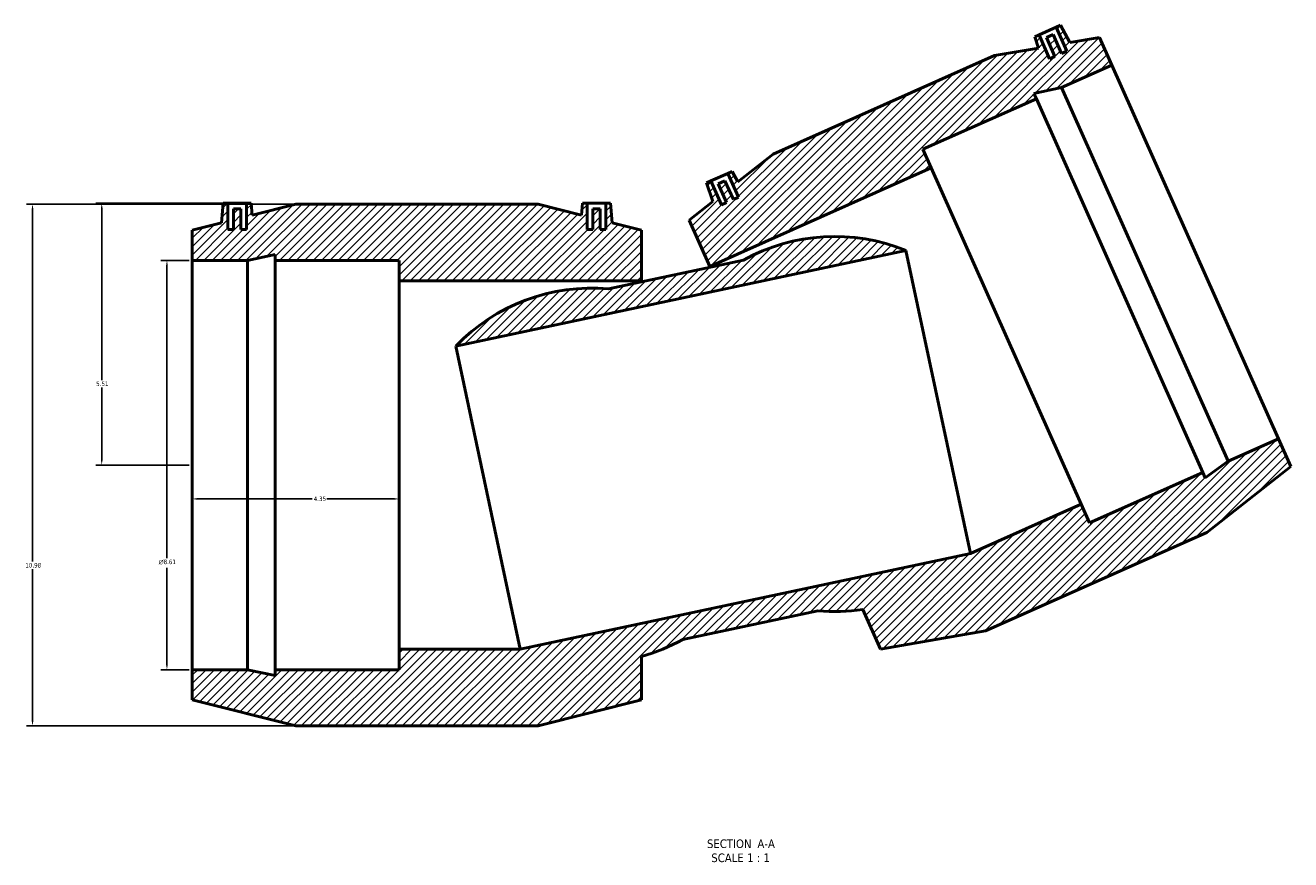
# Model space of a CAD drawing. Header units: inches. Extents: x -7.4 to 79.1, y -34.7 to 58.8.
# Tile 1 of 6: x 11.1 to 37.7, y -34.7 to -17.2. Entities that reach past the tile are written whole.
import ezdxf

# ---------------------------------------------------------------- set-up
doc = ezdxf.new("R2010")
doc.units = ezdxf.units.IN
doc.header["$MEASUREMENT"] = 0
for name, color, linetype, lineweight in [('Dimension (ANSI)', 7, 'Continuous', 25), ('Hatch (ANSI)', 7, 'Continuous', 18), ('Symbol (ANSI)', 7, 'Continuous', 25), ('Visible (ANSI)', 7, 'Continuous', 50)]:
    doc.layers.add(name, color=color, linetype=linetype, lineweight=lineweight)
doc.styles.add('Label Text (ANSI)', font='tahoma.ttf')
doc.styles.add('Note Text (ANSI)', font='tahoma.ttf')
doc.dimstyles.new('Default (ANSI)', dxfattribs={"dimtxt": 0.094488, "dimasz": 0.098425, "dimexe": 0.125, "dimexo": 0.0625, "dimgap": 0.031496, "dimtad": 0, "dimtih": 1, "dimtoh": 1, "dimrnd": 1e-08, "dimzin": 4, "dimdsep": 46, "dimtxsty": 'Note Text (ANSI)', "dimcen": 0.09, "dimdle": 0.393701, "dimclrd": 256, "dimclre": 256, "dimclrt": 5, "dimadec": 0, "dimazin": 1, "dimtfac": 1, "dimtofl": 0, "dimtmove": 0, "dimatfit": 3, "dimfxl": 1, "dimtolj": 1, "dimtzin": 4, "dimlwd": -1, "dimlwe": -1, "dimarcsym": 0})

# ---------------------------------------------------------------- blocks, each defined once
blk = doc.blocks.new('*D7')
at = {"layer": 'Defpoints', "color": 0, "transparency": 16777216}
for p in [(14.589, -26.421), (18.939, -26.421), (18.939, -27.133)]:
    blk.add_point(p, dxfattribs=at)
at = {"layer": 'Dimension (ANSI)', "transparency": 16777216}
for p, q in [((14.688, -27.133), (17.111, -27.133)), ((18.841, -27.133), (17.417, -27.133))]:
    blk.add_line(p, q, dxfattribs=at)
for points in [[(14.688, -27.117), (14.688, -27.15), (14.589, -27.133)], [(18.841, -27.117), (18.841, -27.15), (18.939, -27.133)]]:
    blk.add_solid(points, dxfattribs=at)
at = {"layer": 'Dimension (ANSI)', "color": 5, "transparency": 16777216, "insert": (17.143, -27.084), "char_height": 0.0945, "attachment_point": 1, "style": 'Note Text (ANSI)'}
blk.add_mtext('\\A1;4.35', dxfattribs=at)
blk = doc.blocks.new('*D8')
at = {"layer": 'Defpoints', "color": 0, "transparency": 16777216}
for p in [(15.337, -20.911), (12.684, -26.421), (14.589, -26.421)]:
    blk.add_point(p, dxfattribs=at)
at = {"layer": 'Dimension (ANSI)', "transparency": 16777216}
for p, q in [((15.275, -20.911), (12.559, -20.911)), ((12.684, -21.01), (12.684, -24.632)), ((12.684, -26.323), (12.684, -24.791)), ((14.527, -26.421), (12.559, -26.421))]:
    blk.add_line(p, q, dxfattribs=at)
for points in [[(12.668, -21.01), (12.7, -21.01), (12.684, -20.911)], [(12.668, -26.323), (12.7, -26.323), (12.684, -26.421)]]:
    blk.add_solid(points, dxfattribs=at)
at = {"layer": 'Dimension (ANSI)', "color": 5, "transparency": 16777216, "insert": (12.567, -24.663), "char_height": 0.0945, "attachment_point": 1, "style": 'Note Text (ANSI)'}
blk.add_mtext('\\A1;5.51', dxfattribs=at)
blk = doc.blocks.new('*D9')
at = {"layer": 'Defpoints', "color": 0, "transparency": 16777216}
for p in [(14.589, -22.116), (14.056, -30.727), (14.589, -30.727)]:
    blk.add_point(p, dxfattribs=at)
at = {"layer": 'Dimension (ANSI)', "transparency": 16777216}
for p, q in [((14.527, -22.116), (13.931, -22.116)), ((14.056, -22.215), (14.056, -28.38)), ((14.056, -30.628), (14.056, -28.585)), ((14.527, -30.727), (13.931, -30.727))]:
    blk.add_line(p, q, dxfattribs=at)
for points in [[(14.04, -22.215), (14.073, -22.215), (14.056, -22.116)], [(14.04, -30.628), (14.073, -30.628), (14.056, -30.727)]]:
    blk.add_solid(points, dxfattribs=at)
at = {"layer": 'Dimension (ANSI)', "color": 5, "transparency": 16777216, "insert": (13.884, -28.411), "char_height": 0.09449, "attachment_point": 1, "style": 'Note Text (ANSI)'}
blk.add_mtext('\\A1;{\\fAIGDT|b0|i0;\\H0.0945;\\ln}\\fTahoma|b0|i0;\\H0.0945;8.61', dxfattribs=at)
blk = doc.blocks.new('*D10')
at = {"layer": 'Defpoints', "color": 0, "transparency": 16777216}
for p in [(16.764, -20.931), (11.229, -31.911), (16.764, -31.911)]:
    blk.add_point(p, dxfattribs=at)
at = {"layer": 'Dimension (ANSI)', "transparency": 16777216}
for p, q in [((16.702, -20.931), (11.104, -20.931)), ((11.229, -21.03), (11.229, -28.451)), ((11.229, -31.813), (11.229, -28.612)), ((16.702, -31.911), (11.104, -31.911))]:
    blk.add_line(p, q, dxfattribs=at)
for points in [[(11.213, -21.03), (11.245, -21.03), (11.229, -20.931)], [(11.213, -31.813), (11.245, -31.813), (11.229, -31.911)]]:
    blk.add_solid(points, dxfattribs=at)
at = {"layer": 'Dimension (ANSI)', "color": 5, "transparency": 16777216, "insert": (11.077, -28.482), "char_height": 0.0945, "attachment_point": 1, "style": 'Note Text (ANSI)'}
blk.add_mtext('\\A1;10.98', dxfattribs=at)

msp = doc.modelspace()

# ---------------------------------------------------------------- hatches: boundary and pattern name
at = {"layer": 'Hatch (ANSI)'}
h = msp.add_hatch(dxfattribs=at)
h.set_pattern_fill('ANSI31', color=256, style=0)
edge = h.paths.add_edge_path()
edge.add_ellipse((22.985, -26.645), major_axis=(-3.93, 0.356), ratio=1, start_angle=270, end_angle=321.4641)
edge.add_line((20.133, -23.919), (29.601, -21.906))
edge.add_ellipse((28.105, -25.557), major_axis=(-3.651, 1.497), ratio=1, start_angle=270, end_angle=321.4641)
edge.add_line((26.181, -22.112), (23.341, -22.715))
h.paths.add_polyline_path([(21.862, -20.931), (16.764, -20.931), (15.851, -21.162), (15.829, -20.911), (15.731, -20.911), (15.731, -21.463), (15.613, -21.463), (15.613, -21.03), (15.455, -21.03), (15.455, -21.463), (15.337, -21.463), (15.337, -20.911), (15.239, -20.911), (15.202, -21.326), (14.589, -21.48), (14.589, -22.116), (15.749, -22.116), (16.329, -21.993), (16.329, -22.116), (18.939, -22.116), (18.939, -22.547), (24.037, -22.547), (24.037, -21.48), (23.424, -21.326), (23.388, -20.911), (23.289, -20.911), (23.289, -21.463), (23.171, -21.463), (23.171, -21.03), (23.014, -21.03), (23.014, -21.463), (22.895, -21.463), (22.895, -20.911), (22.797, -20.911), (22.775, -21.162)])
h.paths.add_polyline_path([(31.463, -17.807), (26.806, -19.881), (26.066, -20.462), (25.944, -20.243), (25.854, -20.283), (26.078, -20.786), (25.97, -20.834), (25.794, -20.439), (25.65, -20.503), (25.826, -20.898), (25.718, -20.946), (25.494, -20.443), (25.404, -20.483), (25.54, -20.876), (25.042, -21.267), (25.476, -22.241), (30.133, -20.167), (29.958, -19.774), (32.343, -18.713), (32.293, -18.6), (32.873, -18.477), (33.932, -18.005), (33.674, -17.424), (33.05, -17.532), (32.849, -17.168), (32.759, -17.208), (32.983, -17.712), (32.875, -17.76), (32.699, -17.364), (32.555, -17.428), (32.731, -17.824), (32.623, -17.872), (32.399, -17.368), (32.309, -17.408), (32.391, -17.646)])
edge = h.paths.add_edge_path()
edge.add_line((31.272, -29.911), (35.929, -27.838))
edge.add_line((35.929, -27.838), (37.693, -26.452))
edge.add_line((37.693, -26.452), (37.434, -25.871))
edge.add_line((37.434, -25.871), (36.375, -26.342))
edge.add_line((36.375, -26.342), (35.895, -26.691))
edge.add_line((35.895, -26.691), (35.845, -26.578))
edge.add_line((35.845, -26.578), (33.46, -27.64))
edge.add_line((33.46, -27.64), (33.285, -27.247))
edge.add_line((33.285, -27.247), (30.957, -28.283))
edge.add_line((30.957, -28.283), (21.488, -30.296))
edge.add_line((21.488, -30.296), (18.939, -30.296))
edge.add_line((18.939, -30.296), (18.939, -30.727))
edge.add_line((18.939, -30.727), (16.329, -30.727))
edge.add_line((16.329, -30.727), (16.329, -30.85))
edge.add_line((16.329, -30.85), (15.749, -30.727))
edge.add_line((15.749, -30.727), (14.589, -30.727))
edge.add_line((14.589, -30.727), (14.589, -31.362))
edge.add_line((14.589, -31.362), (16.764, -31.911))
edge.add_line((16.764, -31.911), (21.862, -31.911))
edge.add_line((21.862, -31.911), (24.037, -31.362))
edge.add_line((24.037, -31.362), (24.037, -30.448))
edge.add_ellipse((22.985, -26.645), major_axis=(3.803, 1.052), ratio=1, start_angle=270, end_angle=283.7048)
edge.add_line((24.908, -30.09), (27.749, -29.486))
edge.add_ellipse((28.105, -25.557), major_axis=(3.93, -0.356), ratio=1, start_angle=270, end_angle=283.7048)
edge.add_line((28.69, -29.459), (29.062, -30.294))
edge.add_line((29.062, -30.294), (31.272, -29.911))

# ---------------------------------------------------------------- linework, layer by layer
at = {"layer": 'Visible (ANSI)'}
for p, q in [((32.399, -17.368), (32.759, -17.208)), ((32.849, -17.168), (32.759, -17.208)), ((32.759, -17.208), (32.983, -17.712)), ((33.05, -17.532), (32.849, -17.168)), ((32.399, -17.368), (32.309, -17.408)), ((32.309, -17.408), (32.391, -17.646)), ((32.623, -17.872), (32.399, -17.368)), ((32.699, -17.364), (32.555, -17.428)), ((32.555, -17.428), (32.731, -17.824)), ((32.875, -17.76), (32.699, -17.364)), ((33.674, -17.424), (33.05, -17.532)), ((33.932, -18.005), (33.674, -17.424)), ((31.463, -17.807), (26.806, -19.881)), ((32.391, -17.646), (31.463, -17.807)), ((32.731, -17.824), (32.623, -17.872)), ((32.983, -17.712), (32.875, -17.76)), ((32.873, -18.477), (33.932, -18.005)), ((37.434, -25.871), (33.932, -18.005)), ((32.293, -18.6), (32.873, -18.477)), ((32.343, -18.713), (32.293, -18.6)), ((36.375, -26.342), (32.873, -18.477)), ((29.958, -19.774), (32.343, -18.713)), ((35.845, -26.578), (32.343, -18.713)), ((26.806, -19.881), (26.066, -20.462)), ((30.133, -20.167), (29.958, -19.774)), ((25.476, -22.241), (30.133, -20.167)), ((33.285, -27.247), (30.133, -20.167)), ((25.494, -20.443), (25.404, -20.483)), ((25.404, -20.483), (25.54, -20.876)), ((25.494, -20.443), (25.854, -20.283)), ((25.718, -20.946), (25.494, -20.443)), ((25.794, -20.439), (25.65, -20.503)), ((25.97, -20.834), (25.794, -20.439)), ((25.944, -20.243), (25.854, -20.283)), ((25.854, -20.283), (26.078, -20.786)), ((26.066, -20.462), (25.944, -20.243)), ((25.65, -20.503), (25.826, -20.898)), ((15.239, -20.911), (15.202, -21.326)), ((15.337, -20.911), (15.239, -20.911)), ((15.337, -21.463), (15.337, -20.911)), ((15.337, -20.911), (15.731, -20.911)), ((15.829, -20.911), (15.731, -20.911)), ((15.731, -20.911), (15.731, -21.463)), ((15.851, -21.162), (15.829, -20.911)), ((16.764, -20.931), (15.851, -21.162)), ((21.862, -20.931), (16.764, -20.931)), ((22.775, -21.162), (21.862, -20.931)), ((22.797, -20.911), (22.775, -21.162)), ((22.895, -20.911), (22.797, -20.911)), ((22.895, -21.463), (22.895, -20.911)), ((22.895, -20.911), (23.289, -20.911)), ((23.388, -20.911), (23.289, -20.911)), ((23.289, -20.911), (23.289, -21.463)), ((23.424, -21.326), (23.388, -20.911)), ((25.54, -20.876), (25.042, -21.267)), ((25.826, -20.898), (25.718, -20.946)), ((26.078, -20.786), (25.97, -20.834)), ((15.613, -21.03), (15.455, -21.03)), ((15.455, -21.03), (15.455, -21.463)), ((15.613, -21.463), (15.613, -21.03)), ((23.171, -21.03), (23.014, -21.03)), ((23.014, -21.03), (23.014, -21.463)), ((23.171, -21.463), (23.171, -21.03)), ((25.042, -21.267), (25.476, -22.241)), ((15.202, -21.326), (14.589, -21.48)), ((14.589, -21.48), (14.589, -22.116)), ((15.455, -21.463), (15.337, -21.463)), ((15.731, -21.463), (15.613, -21.463)), ((23.014, -21.463), (22.895, -21.463)), ((23.289, -21.463), (23.171, -21.463)), ((24.037, -21.48), (23.424, -21.326)), ((24.037, -22.547), (24.037, -21.48)), ((15.749, -22.116), (16.329, -21.993)), ((16.329, -21.993), (16.329, -22.116)), ((20.133, -23.919), (29.601, -21.906)), ((29.601, -21.906), (30.957, -28.283)), ((14.589, -22.116), (15.749, -22.116)), ((14.589, -30.727), (14.589, -22.116)), ((15.749, -30.727), (15.749, -22.116)), ((16.329, -22.116), (18.939, -22.116)), ((16.329, -30.727), (16.329, -22.116)), ((18.939, -22.116), (18.939, -22.547)), ((26.181, -22.112), (23.341, -22.715)), ((25.485, -22.26), (25.476, -22.241)), ((18.939, -22.547), (24.037, -22.547)), ((18.939, -30.296), (18.939, -22.547)), ((24.037, -22.567), (24.037, -22.547)), ((20.133, -23.919), (21.488, -30.296)), ((37.434, -25.871), (36.375, -26.342)), ((37.693, -26.452), (37.434, -25.871)), ((36.375, -26.342), (35.895, -26.691)), ((35.845, -26.578), (33.46, -27.64)), ((35.895, -26.691), (35.845, -26.578)), ((35.929, -27.838), (37.693, -26.452)), ((33.285, -27.247), (30.957, -28.283)), ((33.46, -27.64), (33.285, -27.247)), ((31.272, -29.911), (35.929, -27.838)), ((30.957, -28.283), (21.488, -30.296)), ((24.908, -30.09), (27.749, -29.486)), ((28.69, -29.459), (29.062, -30.294)), ((29.062, -30.294), (31.272, -29.911)), ((21.488, -30.296), (18.939, -30.296)), ((18.939, -30.296), (18.939, -30.727)), ((24.037, -31.362), (24.037, -30.448)), ((15.749, -30.727), (14.589, -30.727)), ((14.589, -30.727), (14.589, -31.362)), ((16.329, -30.85), (15.749, -30.727)), ((18.939, -30.727), (16.329, -30.727)), ((16.329, -30.727), (16.329, -30.85)), ((14.589, -31.362), (16.764, -31.911)), ((21.862, -31.911), (24.037, -31.362)), ((16.764, -31.911), (21.862, -31.911))]:
    msp.add_line(p, q, dxfattribs=at)
for centre, start, end in [((28.105, -25.557), 67.7108, 119.1749), ((22.985, -26.645), 84.8251, 136.2892), ((28.105, -25.557), 264.8251, 278.5299), ((22.985, -26.645), 285.4701, 299.1749)]:
    msp.add_arc(centre, 3.946, start, end, dxfattribs=at)

# ---------------------------------------------------------------- texts
at = {"layer": 'Symbol (ANSI)', "char_height": 0.18, "attachment_point": 7, "style": 'Label Text (ANSI)'}
for s, insert in [('SECTION', (25.416, -34.482)), (' A-A', (26.409, -34.478)), ('SCALE', (25.507, -34.778)), (' 1 : 1', (26.195, -34.774))]:
    msp.add_mtext(s, dxfattribs=dict(at, insert=insert))

# ---------------------------------------------------------------- dimensions: what is measured, and where the dimension line sits
at = {"layer": 'Dimension (ANSI)'}
for base, p1, p2, angle, override, picture, middle in [((11.229, -31.911), (16.764, -20.931), (16.764, -31.911), 90, {"dimgap": 0.031496, "dimdec": 2, "dimtol": 0, "dimlim": 0, "dimtp": 0, "dimtm": 0, "dimtdec": 2, "dimatfit": 1}, '*D10', (11.229, -28.531)), ((12.684, -26.421), (15.337, -20.911), (14.589, -26.421), 90, {"dimgap": 0.031496, "dimdec": 2, "dimtol": 0, "dimlim": 0, "dimtp": 0, "dimtm": 0, "dimtdec": 2, "dimatfit": 1}, '*D8', (12.684, -24.711)), ((18.939, -27.133), (14.589, -26.421), (18.939, -26.421), 180, {"dimgap": 0.031496, "dimtih": 0, "dimtoh": 0, "dimdec": 2, "dimse1": 1, "dimse2": 1, "dimtol": 0, "dimlim": 0, "dimtp": 0, "dimtm": 0, "dimtdec": 2, "dimatfit": 1}, '*D7', (17.264, -27.133))]:
    dim = msp.add_linear_dim(base=base, p1=p1, p2=p2, angle=angle, dimstyle='Default (ANSI)', override=override, dxfattribs=at)
    dim.commit()
    dim.dimension.update_dxf_attribs({"geometry": picture, "text_midpoint": middle, "dimtype": 160})
dim = msp.add_linear_dim(base=(14.056, -30.727), p1=(14.589, -22.116), p2=(14.589, -30.727), angle=90, text='{\\fAIGDT|b0|i0;\\H0.0945;\\ln}\\fTahoma|b0|i0;\\H0.0945;<>', dimstyle='Default (ANSI)', override={"dimgap": 0.031496, "dimdec": 2, "dimtol": 0, "dimlim": 0, "dimtp": 0, "dimtm": 0, "dimtdec": 2, "dimatfit": 1}, dxfattribs=at)
dim.commit()
dim.dimension.update_dxf_attribs({"geometry": '*D9', "text_midpoint": (14.056, -28.482), "dimtype": 160})

doc.saveas('drawing.dxf')
